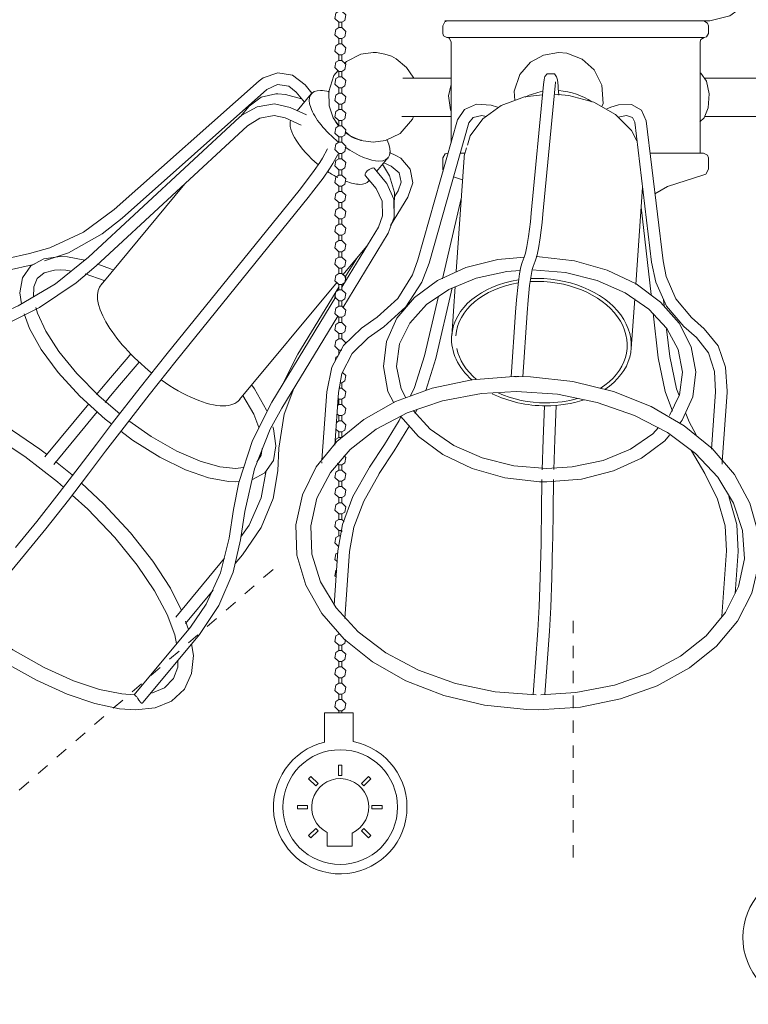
# Model space of a CAD drawing. Header units: millimetres. Extents: x 5724 to 11786, y -2894 to 7544.
# Tile 34 of 46: x 6460 to 6636, y 1422 to 1659. Entities that reach past the tile are written whole.
import ezdxf

# ---------------------------------------------------------------- set-up
doc = ezdxf.new("R2010")
doc.units = ezdxf.units.MM
doc.linetypes.add('Dash', pattern=[6, 3, -3])
doc.layers.add('A-ANNO-DIMS', color=7, linetype='Dash', lineweight=9, true_color=0xd2d2d2)
doc.layers.add('E-LITE-EQPM', color=7, linetype='Continuous', lineweight=20)

# ---------------------------------------------------------------- blocks, each defined once
blk = doc.blocks.new('33711-11 - 33711-11 YAKARTA LED Old gold ceiling fan-533504-Alzado_PDF')
at = {"layer": 'E-LITE-EQPM'}
for p, q in [((6537.08, 1658.21), (6537.08, 1656.91)), ((6537.08, 1658.21), (6537.78, 1658.21)), ((6537.78, 1656.91), (6537.78, 1658.21)), ((6563.21, 1658.5), (6562.57, 1658.5)), ((6566.37, 1658.5), (6563.9, 1658.5)), ((6568.24, 1658.5), (6566.37, 1658.5)), ((6624.04, 1658.5), (6622.92, 1658.5)), ((6537.08, 1656.91), (6537.78, 1656.91)), ((6562.11, 1657.37), (6562.11, 1655.5)), ((6626.11, 1655.5), (6626.11, 1657.37)), ((6537.08, 1654.26), (6537.08, 1652.97)), ((6537.08, 1654.26), (6537.78, 1654.26)), ((6537.78, 1652.97), (6537.78, 1654.26)), ((6564.11, 1653.5), (6564.11, 1629.13)), ((6624.11, 1626.7), (6624.11, 1653.5)), ((6537.08, 1652.97), (6537.78, 1652.97)), ((6537.08, 1650.31), (6537.08, 1649.02)), ((6537.08, 1650.31), (6537.78, 1650.31)), ((6537.08, 1649.02), (6537.78, 1649.02)), ((6537.78, 1649.02), (6537.78, 1650.31)), ((6537.08, 1646.36), (6537.08, 1645.07)), ((6537.08, 1646.36), (6537.78, 1646.36)), ((6537.78, 1645.07), (6537.78, 1646.36)), ((6517.89, 1644.09), (6482.97, 1613.13)), ((6537.08, 1645.07), (6537.78, 1645.07)), ((6564.13, 1644.7), (6552.51, 1644.7)), ((6639.09, 1644.7), (6625.18, 1644.7)), ((6484.83, 1611.03), (6519.75, 1642)), ((6526.79, 1641.32), (6528.78, 1638.93)), ((6530.6, 1641.12), (6528.95, 1643.11)), ((6537.08, 1642.41), (6537.08, 1641.12)), ((6537.08, 1642.41), (6537.78, 1642.41)), ((6537.78, 1641.12), (6537.78, 1642.41)), ((6586.38, 1643.18), (6583.44, 1612.21)), ((6586.23, 1611.95), (6589.17, 1642.91)), ((6590.05, 1640.63), (6589.93, 1642.31)), ((6530.43, 1640.94), (6527.05, 1636.86)), ((6537.08, 1641.12), (6537.78, 1641.12)), ((6515.42, 1637.97), (6513.34, 1635.46)), ((6529.26, 1635.89), (6525.31, 1637.69)), ((6537.08, 1638.46), (6537.08, 1637.17)), ((6537.08, 1638.46), (6537.78, 1638.46)), ((6537.08, 1637.17), (6537.78, 1637.17)), ((6537.78, 1637.17), (6537.78, 1638.46)), ((6602.57, 1637.71), (6601.68, 1637.33)), ((6513.15, 1635.34), (6476.71, 1601.58)), ((6524.15, 1635.14), (6527.97, 1633.4)), ((6537.08, 1634.52), (6537.08, 1633.22)), ((6537.08, 1634.52), (6537.78, 1634.52)), ((6537.78, 1633.22), (6537.78, 1634.52)), ((6552.23, 1635.5), (6564.13, 1635.5)), ((6565.69, 1634.69), (6556.12, 1600.93)), ((6608.35, 1634.14), (6612.42, 1600.38)), ((6615.2, 1600.72), (6611.13, 1634.48)), ((6625.2, 1635.5), (6639.06, 1635.5)), ((6478.61, 1599.53), (6515.05, 1633.28)), ((6537.04, 1633.18), (6536.71, 1633.59)), ((6537.08, 1633.22), (6537.78, 1633.22)), ((6558.82, 1600.17), (6568.38, 1633.93)), ((6537.08, 1630.57), (6537.08, 1629.28)), ((6537.08, 1630.57), (6537.78, 1630.57)), ((6537.78, 1629.28), (6537.78, 1630.57)), ((6534.33, 1627.71), (6533.12, 1625.48)), ((6537.08, 1629.28), (6537.78, 1629.28)), ((6535.59, 1624.14), (6536.79, 1626.38)), ((6537.08, 1626.62), (6537.08, 1625.33)), ((6537.08, 1626.62), (6537.78, 1626.62)), ((6537.08, 1625.33), (6537.78, 1625.33)), ((6537.78, 1625.33), (6537.78, 1626.62)), ((6546.17, 1622.24), (6548.94, 1625.58)), ((6550.83, 1626.09), (6549.27, 1626.8)), ((6562.11, 1625.5), (6562.11, 1622.81)), ((6567.26, 1625.64), (6565.34, 1598.15)), ((6567.49, 1626.7), (6566.42, 1626.7)), ((6626.11, 1622.81), (6626.11, 1625.5)), ((6537.08, 1622.67), (6537.08, 1621.38)), ((6537.08, 1622.67), (6537.78, 1622.67)), ((6537.78, 1621.38), (6537.78, 1622.67)), ((6548.19, 1619.9), (6545.61, 1623.01)), ((6547.89, 1624.34), (6549.67, 1623.54)), ((6562.19, 1622.36), (6562.11, 1622.81)), ((6537.08, 1621.38), (6537.78, 1621.38)), ((6543.46, 1621.23), (6546.03, 1618.12)), ((6566.88, 1620.25), (6564.66, 1620.97)), ((6499.93, 1619.3), (6479.78, 1594.98)), ((6527.5, 1617.71), (6495.69, 1578.38)), ((6537.08, 1618.72), (6537.08, 1617.43)), ((6537.08, 1618.72), (6537.78, 1618.72)), ((6537.78, 1617.43), (6537.78, 1618.72)), ((6551.33, 1617.56), (6550.53, 1616.27)), ((6608.61, 1595.04), (6610.24, 1618.46)), ((6497.87, 1576.61), (6529.67, 1615.95)), ((6537.08, 1617.43), (6537.78, 1617.43)), ((6549.48, 1609.2), (6553.72, 1616.1)), ((6566.57, 1615.78), (6562.05, 1596.4)), ((6537.08, 1614.77), (6537.08, 1613.48)), ((6537.08, 1614.77), (6537.78, 1614.77)), ((6537.08, 1613.48), (6537.78, 1613.48)), ((6537.78, 1613.48), (6537.78, 1614.77)), ((6609.91, 1613.66), (6612.3, 1592.6)), ((6537.08, 1610.83), (6537.08, 1609.53)), ((6537.08, 1610.83), (6537.78, 1610.83)), ((6537.78, 1609.53), (6537.78, 1610.83)), ((6537.78, 1609.53), (6537.08, 1609.53)), ((6546.6, 1608.82), (6537.78, 1594.35)), ((6537.08, 1606.88), (6537.08, 1605.59)), ((6537.78, 1606.88), (6537.08, 1606.88)), ((6537.78, 1605.59), (6537.78, 1606.88)), ((6538.06, 1589.43), (6548.99, 1607.37)), ((6537.78, 1605.59), (6537.08, 1605.59)), ((6538.06, 1597.32), (6543.84, 1604.29)), ((6462.55, 1602.49), (6456.84, 1601.23)), ((6537.08, 1602.93), (6537.08, 1601.64)), ((6537.78, 1602.93), (6537.08, 1602.93)), ((6537.78, 1601.64), (6537.08, 1601.64)), ((6537.78, 1601.64), (6537.78, 1602.93)), ((6541.3, 1601.23), (6538.53, 1596.72)), ((6581.76, 1601.62), (6581.28, 1600.36)), ((6457.45, 1598.5), (6463.15, 1599.76)), ((6463.15, 1599.76), (6463.76, 1599.96)), ((6537.08, 1598.98), (6537.08, 1597.69)), ((6537.78, 1598.98), (6537.08, 1598.98)), ((6537.78, 1597.69), (6537.78, 1598.98)), ((6583.89, 1599.36), (6584.37, 1600.63)), ((6480.5, 1596), (6475.96, 1597.56)), ((6537.78, 1597.69), (6537.08, 1597.69)), ((6513.17, 1567.3), (6536.64, 1595.6)), ((6537.08, 1594.36), (6527.17, 1578.23)), ((6537.08, 1595.03), (6537.08, 1593.74)), ((6537.78, 1595.03), (6537.08, 1595.03)), ((6537.78, 1593.74), (6537.78, 1595.03)), ((6560.44, 1577.18), (6564.41, 1594.2)), ((6565.09, 1594.57), (6564.26, 1582.65)), ((6536.36, 1592.02), (6520.93, 1566.69)), ((6537.78, 1593.74), (6537.08, 1593.74)), ((6561.07, 1592.19), (6557.71, 1577.81)), ((6607.53, 1579.63), (6608.36, 1591.55)), ((6537.08, 1591.08), (6537.08, 1589.79)), ((6537.78, 1591.08), (6537.08, 1591.08)), ((6537.78, 1589.79), (6537.08, 1589.79)), ((6537.78, 1589.79), (6537.78, 1591.08)), ((6615.42, 1589.94), (6615.26, 1591.31)), ((6523.32, 1565.24), (6536.85, 1587.43)), ((6537.08, 1587.14), (6537.08, 1585.84)), ((6537.78, 1587.14), (6537.08, 1587.14)), ((6537.78, 1585.84), (6537.78, 1587.14)), ((6546.34, 1587.14), (6542.52, 1584.47)), ((6579.65, 1588.37), (6578.56, 1572.76)), ((6581.37, 1572.76), (6582.44, 1588.18)), ((6612.81, 1588.09), (6614.03, 1577.34)), ((6625.08, 1584.38), (6622.03, 1587.04)), ((6537.78, 1585.84), (6537.08, 1585.84)), ((6544.12, 1582.17), (6547.94, 1584.84)), ((6620.18, 1584.93), (6623.24, 1582.27)), ((6537.08, 1583.19), (6537.08, 1581.9)), ((6537.78, 1583.19), (6537.08, 1583.19)), ((6537.78, 1581.9), (6537.78, 1583.19)), ((6616.81, 1577.65), (6616.06, 1584.25)), ((6537.78, 1581.9), (6537.08, 1581.9)), ((6527.17, 1578.23), (6523.42, 1570.78)), ((6537.08, 1579.24), (6537.08, 1578.08)), ((6537.78, 1579.24), (6537.08, 1579.24)), ((6560.44, 1577.18), (6558.03, 1569.52)), ((6537.78, 1571.34), (6537.44, 1571.34)), ((6537.78, 1570.05), (6537.78, 1571.34)), ((6479.9, 1570.01), (6478.69, 1568.55)), ((6480.74, 1566.63), (6482.06, 1568.22)), ((6534.16, 1569.21), (6533, 1552.69)), ((6536.07, 1556.35), (6536.95, 1569.02)), ((6537.78, 1570.05), (6537.1, 1570.05)), ((6627.81, 1569.21), (6626.85, 1555.39)), ((6629.45, 1552.39), (6630.61, 1569.02)), ((6476.8, 1566.27), (6466.25, 1553.54)), ((6536.72, 1565.87), (6537.08, 1566.1)), ((6537.08, 1567.39), (6536.85, 1567.61)), ((6537.08, 1567.39), (6537.08, 1566.1)), ((6537.78, 1567.39), (6537.08, 1567.39)), ((6537.78, 1566.1), (6537.08, 1566.1)), ((6537.78, 1566.1), (6537.78, 1567.39)), ((6468.36, 1551.7), (6478.87, 1564.37)), ((6537.08, 1563.44), (6536.59, 1563.91)), ((6537.08, 1563.44), (6537.08, 1562.15)), ((6537.78, 1563.44), (6537.08, 1563.44)), ((6537.78, 1562.15), (6537.78, 1563.44)), ((6555.96, 1565.02), (6555.48, 1563.99)), ((6536.44, 1561.74), (6537.08, 1562.15)), ((6537.78, 1562.15), (6537.08, 1562.15)), ((6553.91, 1560.72), (6550.42, 1554.95)), ((6537.08, 1559.5), (6536.33, 1560.21)), ((6537.08, 1559.5), (6537.08, 1558.2)), ((6537.78, 1559.5), (6537.08, 1559.5)), ((6537.78, 1558.2), (6537.78, 1559.5)), ((6478.65, 1556.56), (6474.51, 1551.08)), ((6537.78, 1558.2), (6537.08, 1558.2)), ((6548.08, 1556.49), (6544.46, 1551.01)), ((6476.75, 1549.4), (6480.88, 1554.87)), ((6522.34, 1550.17), (6522.63, 1555.64)), ((6546.8, 1549.47), (6550.42, 1554.95)), ((6622.01, 1555), (6625.26, 1549.53)), ((6472.82, 1549.18), (6468.76, 1552.42)), ((6532.98, 1552.32), (6532.95, 1551.95)), ((6537.08, 1551.6), (6536.71, 1551.95)), ((6537.08, 1551.6), (6537.08, 1550.31)), ((6537.78, 1551.6), (6537.08, 1551.6)), ((6537.78, 1550.31), (6537.78, 1551.6)), ((6629.4, 1551.76), (6629.44, 1552.35)), ((6512.24, 1550.69), (6514.02, 1550.92)), ((6537.78, 1550.31), (6537.08, 1550.31)), ((6512.24, 1547.49), (6513.05, 1547.6)), ((6537.08, 1547.65), (6537.08, 1546.36)), ((6537.78, 1547.65), (6537.08, 1547.65)), ((6537.78, 1546.36), (6537.78, 1547.65)), ((6586.02, 1548.03), (6585.89, 1540.6)), ((6588.82, 1548.06), (6588.69, 1540.56)), ((6537.78, 1546.36), (6537.08, 1546.36)), ((6537.08, 1543.7), (6537.08, 1542.41)), ((6537.78, 1543.7), (6537.08, 1543.7)), ((6537.78, 1542.41), (6537.08, 1542.41)), ((6537.78, 1542.41), (6537.78, 1543.7)), ((6511.66, 1540.79), (6510.61, 1533.91)), ((6513.38, 1533.49), (6514.43, 1540.37)), ((6537.08, 1539.75), (6537.08, 1538.46)), ((6537.78, 1539.75), (6537.08, 1539.75)), ((6537.78, 1538.46), (6537.78, 1539.75)), ((6585.89, 1540.6), (6585.8, 1533.72)), ((6588.6, 1533.68), (6588.69, 1540.56)), ((6537.78, 1538.46), (6537.08, 1538.46)), ((6537.78, 1538.46), (6538.33, 1537.95)), ((6537.08, 1535.81), (6537.08, 1534.51)), ((6537.78, 1535.81), (6537.08, 1535.81)), ((6537.78, 1535.47), (6537.78, 1535.81)), ((6537.43, 1534.51), (6537.08, 1534.51)), ((6447.78, 1513.54), (6461.33, 1529.89)), ((6512.09, 1527.79), (6513.83, 1529.89)), ((6536.83, 1530.88), (6535.92, 1517.79)), ((6538.5, 1514.56), (6539.62, 1530.69)), ((6630.49, 1530.88), (6629.39, 1515.14)), ((6632.58, 1520.62), (6633.28, 1530.69)), ((6509.52, 1529.07), (6497.76, 1514.89)), ((6500.13, 1513.36), (6506.78, 1521.39)), ((6538.74, 1517.81), (6538.71, 1517.65)), ((6500.82, 1511.91), (6500.14, 1513.9)), ((6501.32, 1512.51), (6487.78, 1496.19)), ((6537.08, 1511.14), (6537.08, 1510.82)), ((6537.33, 1510.82), (6537.08, 1510.82)), ((6585, 1511.72), (6583.92, 1496.25)), ((6586.72, 1496.27), (6587.79, 1511.52)), ((6489.93, 1494.39), (6503.47, 1510.73)), ((6537.08, 1508.17), (6537.08, 1506.88)), ((6537.78, 1508.17), (6537.08, 1508.17)), ((6537.78, 1506.88), (6537.08, 1506.88)), ((6537.78, 1506.88), (6537.78, 1508.17)), ((6537.08, 1504.22), (6537.08, 1502.93)), ((6537.78, 1504.22), (6537.08, 1504.22)), ((6537.78, 1502.93), (6537.78, 1504.22)), ((6537.78, 1502.93), (6537.08, 1502.93)), ((6537.08, 1500.27), (6537.08, 1498.98)), ((6537.78, 1500.27), (6537.08, 1500.27)), ((6537.78, 1498.98), (6537.08, 1498.98)), ((6537.78, 1498.98), (6537.78, 1500.27)), ((6537.08, 1496.32), (6537.08, 1495.03)), ((6537.78, 1496.32), (6537.08, 1496.32)), ((6537.78, 1495.03), (6537.08, 1495.03)), ((6537.78, 1495.03), (6537.78, 1496.32)), ((6537.08, 1492.37), (6537.08, 1491.83)), ((6537.78, 1492.37), (6537.08, 1492.37)), ((6537.78, 1491.83), (6537.78, 1492.37)), ((6540.54, 1491.83), (6533.65, 1491.83)), ((6533.65, 1491.83), (6533.65, 1484.79)), ((6540.54, 1484.92), (6540.54, 1491.83)), ((6537.8, 1479.22), (6537, 1479.22)), ((6537, 1479.22), (6537, 1476.78)), ((6537.8, 1476.78), (6537.8, 1479.22)), ((6530.34, 1476.55), (6529.77, 1475.99)), ((6529.77, 1475.99), (6531.5, 1474.26)), ((6532.06, 1474.83), (6530.34, 1476.55)), ((6537, 1476.78), (6537.8, 1476.78)), ((6544.24, 1476.55), (6542.51, 1474.83)), ((6543.08, 1474.26), (6544.8, 1475.99)), ((6544.8, 1475.99), (6544.24, 1476.55)), ((6531.5, 1474.26), (6532.06, 1474.83)), ((6542.51, 1474.83), (6543.08, 1474.26)), ((6529.54, 1469.54), (6527.1, 1469.54)), ((6527.1, 1469.54), (6527.1, 1468.74)), ((6527.1, 1468.74), (6529.54, 1468.74)), ((6529.54, 1468.74), (6529.54, 1469.54)), ((6547.47, 1469.54), (6545.04, 1469.54)), ((6545.04, 1469.54), (6545.04, 1468.74)), ((6545.04, 1468.74), (6547.47, 1468.74)), ((6547.47, 1468.74), (6547.47, 1469.54)), ((6531.5, 1464.02), (6529.77, 1462.3)), ((6530.34, 1461.73), (6532.06, 1463.46)), ((6532.06, 1463.46), (6531.5, 1464.02)), ((6543.08, 1464.02), (6542.51, 1463.46)), ((6542.51, 1463.46), (6544.24, 1461.73)), ((6544.8, 1462.3), (6543.08, 1464.02)), ((6529.77, 1462.3), (6530.34, 1461.73)), ((6534.27, 1463.01), (6534.27, 1459.74)), ((6540.3, 1459.74), (6540.3, 1462.9)), ((6544.24, 1461.73), (6544.8, 1462.3)), ((6534.27, 1459.74), (6540.3, 1459.74))]:
    blk.add_line(p, q, dxfattribs=at)
at = {"layer": 'E-LITE-EQPM', "flags": 128}
for points in [[(6638.89, 1671.74), (6637.96, 1666.85), (6635.29, 1662.66), (6631.25, 1659.74), (6626.43, 1658.52), (6625.65, 1658.5)], [(6537.08, 1658.21), (6536.12, 1659.11), (6536.37, 1660.41), (6537.08, 1660.86)], [(6537.78, 1660.86), (6538.74, 1659.96), (6538.49, 1658.66), (6537.78, 1658.21)], [(6562.11, 1657.37), (6562.63, 1658.32), (6563.24, 1658.5)], [(6562.57, 1658.5), (6563.51, 1658.5), (6566.28, 1658.5), (6570.71, 1658.5), (6576.54, 1658.5), (6583.41, 1658.5), (6590.93, 1658.5), (6598.63, 1658.5), (6606.07, 1658.5), (6612.79, 1658.5), (6618.4, 1658.5), (6622.55, 1658.5), (6625.01, 1658.5), (6625.65, 1658.5)], [(6571.57, 1658.5), (6569.83, 1658.5), (6568.87, 1658.5)], [(6577.11, 1658.5), (6575.24, 1658.5), (6573.7, 1658.5)], [(6583.37, 1658.5), (6581.8, 1658.5), (6579.84, 1658.5)], [(6590.02, 1658.5), (6589.11, 1658.5), (6586.49, 1658.5)], [(6597.32, 1658.5), (6596.73, 1658.5), (6593.51, 1658.5)], [(6608.48, 1658.5), (6604.19, 1658.5), (6597.41, 1658.5)], [(6613.46, 1658.5), (6611.03, 1658.5), (6610.16, 1658.5)], [(6618.59, 1658.5), (6616.84, 1658.5), (6615.73, 1658.5)], [(6622.91, 1658.5), (6621.27, 1658.5), (6620.08, 1658.5)], [(6624.98, 1658.5), (6625.93, 1657.98), (6626.11, 1657.37)], [(6537.08, 1654.26), (6536.12, 1655.16), (6536.37, 1656.46), (6537.08, 1656.91)], [(6537.78, 1656.91), (6538.74, 1656.01), (6538.49, 1654.71), (6537.78, 1654.26)], [(6563.11, 1654.5), (6562.27, 1654.96), (6562.11, 1655.5)], [(6626.11, 1655.5), (6625.65, 1654.66), (6625.11, 1654.5)], [(6564.03, 1654.5), (6563.84, 1654.5), (6563.11, 1654.5)], [(6563.11, 1654.5), (6564.05, 1654.5), (6566.25, 1654.5)], [(6564.11, 1653.5), (6563.65, 1654.34), (6563.11, 1654.5)], [(6566.25, 1654.5), (6570.42, 1654.5), (6576.03, 1654.5), (6582.73, 1654.5), (6590.13, 1654.5), (6597.77, 1654.5), (6605.19, 1654.5), (6611.93, 1654.5), (6617.6, 1654.5), (6621.83, 1654.5), (6624.38, 1654.5), (6625.11, 1654.5)], [(6625.11, 1654.5), (6624.17, 1654.5), (6622.85, 1654.5)], [(6625.11, 1654.5), (6624.27, 1654.04), (6624.11, 1653.5)], [(6537.08, 1650.31), (6536.12, 1651.22), (6536.37, 1652.51), (6537.08, 1652.97)], [(6537.78, 1652.97), (6538.74, 1652.06), (6538.49, 1650.76), (6537.78, 1650.31)], [(6545.36, 1650.92), (6542.36, 1650.5), (6538.89, 1648.78), (6538.4, 1648.22)], [(6555.11, 1644.7), (6555.01, 1645), (6553.41, 1647.33), (6550.89, 1649.4), (6549.72, 1650), (6548.19, 1650.54), (6546.12, 1650.89), (6545.36, 1650.92)], [(6590.01, 1650.92), (6586.35, 1650.28), (6583.25, 1648.55), (6580.7, 1645.63), (6579.28, 1641.56), (6579.44, 1639.36)], [(6600.47, 1637.9), (6600.73, 1638.64), (6600.42, 1643.06), (6598.58, 1646.71), (6595.7, 1649.3), (6592.03, 1650.73), (6590.01, 1650.92)], [(6537.08, 1646.36), (6536.12, 1647.27), (6536.37, 1648.56), (6537.08, 1649.02)], [(6537.78, 1649.02), (6538.74, 1648.11), (6538.49, 1646.82), (6537.78, 1646.36)], [(6528.95, 1643.11), (6525.94, 1645.43), (6522.33, 1646.05), (6518.86, 1644.83), (6517.89, 1644.09)], [(6536.94, 1646.55), (6535.9, 1645.36), (6534.63, 1641.53), (6534.73, 1638.06), (6535.7, 1635.2), (6537.06, 1633.22)], [(6624.09, 1646.02), (6624.3, 1645.94), (6625.63, 1643.99), (6626.3, 1640.94), (6626.07, 1637.62), (6625.09, 1635.16), (6624.09, 1634.22)], [(6537.08, 1642.41), (6536.12, 1643.32), (6536.37, 1644.61), (6537.08, 1645.07)], [(6537.78, 1645.07), (6538.74, 1644.16), (6538.49, 1642.87), (6537.78, 1642.41)], [(6586.38, 1643.18), (6586.53, 1644.34), (6586.64, 1644.82), (6586.74, 1645.13), (6587.25, 1645.79), (6589.04, 1645.75), (6589.52, 1645.08), (6589.72, 1644.29), (6589.89, 1642.87), (6589.93, 1642.31)], [(6589.29, 1643.86), (6589.26, 1643.68), (6589.17, 1642.91)], [(6519.75, 1642), (6522.29, 1643.23), (6525.01, 1642.77), (6526.79, 1641.32)], [(6564.13, 1643.23), (6563.53, 1640.49), (6563.98, 1637.14), (6564.13, 1636.88)], [(6515.42, 1637.97), (6518.34, 1640.15), (6521.92, 1640.92), (6522.33, 1640.93)], [(6528.11, 1639.76), (6524.21, 1640.8), (6522.33, 1640.93)], [(6537.08, 1638.46), (6536.12, 1639.37), (6536.37, 1640.67), (6537.08, 1641.12)], [(6537.78, 1641.12), (6538.74, 1640.21), (6538.49, 1638.92), (6537.78, 1638.46)], [(6586.16, 1640.71), (6581.8, 1640.21), (6576.2, 1638.15), (6571.73, 1634.93), (6568.69, 1630.81), (6568.05, 1628.62)], [(6608.89, 1629.65), (6607.62, 1632.13), (6603.73, 1636.01), (6598.55, 1638.92), (6592.48, 1640.59), (6588.96, 1640.86)], [(6525.31, 1637.69), (6521.53, 1638.51), (6517.38, 1637.85), (6513.68, 1635.8), (6513.15, 1635.34)], [(6537.08, 1634.52), (6536.12, 1635.42), (6536.37, 1636.72), (6537.08, 1637.17)], [(6537.78, 1637.17), (6538.74, 1636.27), (6538.49, 1634.97), (6537.78, 1634.52)], [(6565.69, 1634.69), (6567.35, 1637.22), (6570.21, 1638.43), (6573.77, 1638.21), (6575.28, 1637.72)], [(6611.13, 1634.48), (6610, 1637.02), (6607.57, 1638.37), (6604.42, 1638.3), (6602.57, 1637.71)], [(6515.05, 1633.28), (6518.01, 1635.1), (6521.45, 1635.71), (6524.15, 1635.14)], [(6545.36, 1629.28), (6548.35, 1629.7), (6551.82, 1631.42), (6554.81, 1634.83), (6555.03, 1635.5)], [(6568.38, 1633.93), (6569.45, 1635.27), (6571.55, 1635.71), (6572.54, 1635.49)], [(6608.35, 1634.14), (6607.79, 1635.27), (6606.38, 1635.71), (6604.35, 1635.32)], [(6537.08, 1630.57), (6536.12, 1631.47), (6536.37, 1632.77), (6537.08, 1633.22)], [(6537.78, 1633.22), (6538.74, 1632.32), (6538.49, 1631.02), (6537.78, 1630.57)], [(6538.71, 1631.71), (6539.82, 1630.8), (6540.56, 1630.4)], [(6545.36, 1629.28), (6542.36, 1629.7), (6539.78, 1630.83), (6538.72, 1631.71)], [(6537.08, 1626.62), (6536.12, 1627.53), (6536.37, 1628.82), (6537.08, 1629.28)], [(6537.78, 1629.28), (6538.74, 1628.37), (6538.49, 1627.07), (6537.78, 1626.62)], [(6567.85, 1627.96), (6567.29, 1626.02), (6567.26, 1625.64)], [(6533.12, 1625.48), (6532.5, 1624.45), (6531.13, 1622.47), (6529.02, 1619.64), (6527.5, 1617.71)], [(6537.08, 1622.67), (6536.12, 1623.58), (6536.37, 1624.87), (6537.08, 1625.33)], [(6537.78, 1625.33), (6538.74, 1624.42), (6538.49, 1623.13), (6537.78, 1622.67)], [(6553.72, 1616.1), (6554.88, 1619.49), (6554.27, 1622.84), (6552.01, 1625.42), (6550.83, 1626.09)], [(6562.11, 1625.5), (6562.66, 1626.51), (6563.3, 1626.7)], [(6624.91, 1626.7), (6623.97, 1626.7), (6621.21, 1626.7), (6616.78, 1626.7), (6612, 1626.7)], [(6624.09, 1626.7), (6624.26, 1626.7), (6624.91, 1626.7)], [(6624.91, 1626.7), (6625.92, 1626.15), (6626.11, 1625.5)], [(6535.59, 1624.14), (6534.8, 1622.85), (6533.29, 1620.68), (6531.07, 1617.72), (6529.67, 1615.95)], [(6550.3, 1613.33), (6550.41, 1613.57), (6550.51, 1617.22), (6549.25, 1621.23), (6547.61, 1623.99)], [(6549.67, 1623.54), (6551.57, 1621.94), (6552.08, 1619.65), (6551.33, 1617.56)], [(6626.11, 1622.81), (6625.46, 1621.63), (6625, 1621.43)], [(6537.08, 1618.72), (6536.12, 1619.63), (6536.37, 1620.92), (6537.08, 1621.38)], [(6537.78, 1621.38), (6538.74, 1620.47), (6538.49, 1619.18), (6537.78, 1618.72)], [(6625, 1621.43), (6616.27, 1618.62), (6613.22, 1616.88)], [(6546.03, 1618.12), (6547.51, 1615.12), (6547.62, 1611.55), (6546.6, 1608.82)], [(6548.99, 1607.37), (6550.41, 1611.28), (6550.28, 1615.56), (6548.62, 1619.34), (6548.19, 1619.9)], [(6537.08, 1614.77), (6536.12, 1615.68), (6536.37, 1616.98), (6537.08, 1617.43)], [(6537.78, 1617.43), (6538.74, 1616.52), (6538.49, 1615.23), (6537.78, 1614.77)], [(6482.97, 1613.13), (6475.53, 1607.67), (6467.4, 1603.87), (6462.55, 1602.49)], [(6537.08, 1610.83), (6536.12, 1611.73), (6536.37, 1613.03), (6537.08, 1613.48)], [(6537.78, 1613.48), (6538.74, 1612.58), (6538.49, 1611.28), (6537.78, 1610.83)], [(6466.11, 1600.73), (6471.89, 1602.64), (6480.06, 1607.27), (6484.83, 1611.03)], [(6581.76, 1601.62), (6582.04, 1602.54), (6582.4, 1604.15), (6582.8, 1606.6), (6583.23, 1610.11), (6583.44, 1612.21)], [(6584.37, 1600.63), (6584.76, 1601.85), (6585.16, 1603.67), (6585.58, 1606.3), (6586.03, 1609.95), (6586.23, 1611.95)], [(6537.08, 1606.88), (6536.12, 1607.78), (6536.37, 1609.08), (6537.08, 1609.53)], [(6537.78, 1609.53), (6538.74, 1608.63), (6538.49, 1607.33), (6537.78, 1606.88)], [(6537.08, 1602.93), (6536.12, 1603.84), (6536.37, 1605.13), (6537.08, 1605.59)], [(6537.78, 1605.59), (6538.74, 1604.68), (6538.49, 1603.38), (6537.78, 1602.93)], [(6476.71, 1601.58), (6468.78, 1595.22), (6459.77, 1589.87), (6454.13, 1587.28)], [(6469.91, 1601.75), (6466.01, 1601.22), (6462.88, 1599.54), (6460.84, 1596.62), (6460.22, 1593.04), (6460.61, 1590.36)], [(6475.88, 1600.88), (6471.65, 1601.67), (6469.91, 1601.75)], [(6537.08, 1598.98), (6536.12, 1599.89), (6536.37, 1601.18), (6537.08, 1601.64)], [(6537.78, 1601.64), (6538.74, 1600.73), (6538.49, 1599.44), (6537.78, 1598.98)], [(6581.78, 1601.6), (6575.38, 1601.08), (6567.67, 1599.13), (6560.88, 1596.02), (6555.27, 1591.89), (6551.08, 1586.91), (6548.53, 1581.27), (6547.79, 1575.25), (6548.91, 1569.24), (6550.28, 1566.52)], [(6619.28, 1561.72), (6619.79, 1562.33), (6622.35, 1567.97), (6623.09, 1573.99), (6621.97, 1580.01), (6619.08, 1585.7), (6614.61, 1590.81), (6608.74, 1595.15), (6601.71, 1598.52), (6593.82, 1600.76), (6585.45, 1601.72), (6584.6, 1601.74)], [(6455.2, 1584.69), (6464.94, 1589.49), (6473.77, 1595.42), (6478.61, 1599.53)], [(6482.73, 1598.49), (6482.03, 1598.83), (6478.99, 1599.89)], [(6546.34, 1587.14), (6551.27, 1591.65), (6554.82, 1597.33), (6556.12, 1600.93)], [(6547.94, 1584.84), (6553.23, 1589.63), (6557.1, 1595.61), (6558.82, 1600.17)], [(6581.28, 1600.36), (6580.95, 1599.26), (6580.61, 1597.57), (6580.25, 1595), (6579.88, 1591.33), (6579.65, 1588.37)], [(6583.89, 1599.36), (6583.67, 1598.62), (6583.38, 1597.17), (6583.04, 1594.79), (6582.68, 1591.29), (6582.44, 1588.18)], [(6620.18, 1584.93), (6616.04, 1589.79), (6613.41, 1595.61), (6612.42, 1600.38)], [(6622.03, 1587.04), (6618.23, 1591.57), (6615.94, 1596.94), (6615.2, 1600.72)], [(6463.53, 1591.98), (6463.54, 1594.46), (6464.4, 1596.51), (6466.04, 1597.82), (6468.59, 1598.49), (6469.91, 1598.55)], [(6472.63, 1598.24), (6471.25, 1598.49), (6469.91, 1598.55)], [(6537.08, 1595.03), (6536.12, 1595.94), (6536.37, 1597.23), (6537.08, 1597.69)], [(6537.78, 1597.69), (6538.74, 1596.78), (6538.49, 1595.49), (6537.78, 1595.03)], [(6553.25, 1567.72), (6552.07, 1569.91), (6550.99, 1575.3), (6551.71, 1580.75), (6554.15, 1585.75), (6558.15, 1590.17), (6563.56, 1593.85), (6570.13, 1596.57), (6577.58, 1598.17), (6580.79, 1598.37)], [(6583.66, 1598.55), (6591.67, 1597.9), (6599.3, 1595.99), (6606.1, 1592.98), (6611.77, 1589.05), (6616.07, 1584.42), (6618.81, 1579.34), (6619.89, 1573.94), (6619.16, 1568.49), (6616.73, 1563.49)], [(6537.08, 1591.08), (6536.12, 1591.99), (6536.37, 1593.29), (6537.08, 1593.74)], [(6537.78, 1593.74), (6538.74, 1592.83), (6538.49, 1591.54), (6537.78, 1591.08)], [(6484.28, 1563.88), (6479.3, 1568.09), (6473.9, 1573.57), (6469.57, 1578.91), (6466.43, 1583.82), (6464.45, 1588.09), (6464.09, 1589.48)], [(6537.08, 1587.14), (6536.12, 1588.04), (6536.37, 1589.34), (6537.08, 1589.79)], [(6537.78, 1589.79), (6538.74, 1588.88), (6538.49, 1587.59), (6537.78, 1587.14)], [(6461.21, 1587.93), (6462.51, 1584.45), (6465.38, 1579.37), (6469.44, 1573.85), (6474.64, 1568.14), (6480.74, 1562.57), (6482.33, 1561.35)], [(6542.52, 1584.47), (6538.21, 1580.36), (6535.37, 1575.14), (6534.16, 1569.21)], [(6537.08, 1583.19), (6536.12, 1584.09), (6536.37, 1585.39), (6537.08, 1585.84)], [(6537.78, 1585.84), (6538.74, 1584.94), (6538.49, 1583.64), (6537.78, 1583.19)], [(6625.08, 1584.38), (6628.43, 1580.23), (6630.26, 1575.14), (6630.63, 1569.33), (6630.61, 1569.02)], [(6544.12, 1582.17), (6540.25, 1578.41), (6537.81, 1573.6), (6536.95, 1569.02)], [(6623.24, 1582.27), (6626.15, 1578.55), (6627.61, 1574.06), (6627.81, 1569.21)], [(6537.08, 1579.24), (6536.12, 1580.15), (6536.37, 1581.44), (6537.08, 1581.9)], [(6537.78, 1581.9), (6538.74, 1580.99), (6538.7, 1580.79)], [(6495.69, 1578.38), (6489.16, 1570.19), (6482.54, 1561.68), (6478.65, 1556.56)], [(6486.98, 1578.29), (6486.29, 1577.52), (6482.02, 1572.54), (6479.9, 1570.01)], [(6536.19, 1576.56), (6536.37, 1577.49), (6536.95, 1577.86)], [(6557.71, 1577.81), (6555.32, 1570.22), (6554.36, 1568.17)], [(6614.03, 1577.34), (6615.7, 1569.23), (6617.49, 1564.55)], [(6616.81, 1577.65), (6618.42, 1569.91), (6619.06, 1568.25)], [(6497.87, 1576.61), (6491.36, 1568.46), (6484.76, 1559.97), (6480.88, 1554.87)], [(6488.97, 1576.31), (6488.44, 1575.72), (6484.21, 1570.8), (6482.06, 1568.22)], [(6424.22, 1572.83), (6419.55, 1572.26), (6415.65, 1570.6), (6412.61, 1567.65), (6410.98, 1563.82), (6410.64, 1559.42), (6411.45, 1554.53), (6413.36, 1549.11), (6416.43, 1543.12), (6420.71, 1536.6), (6426.18, 1529.73), (6432.75, 1522.74), (6440.19, 1515.92), (6448.18, 1509.62), (6456.3, 1504.15), (6464.2, 1499.68), (6471.6, 1496.32), (6478.31, 1494.06), (6484.24, 1492.84), (6488.1, 1492.58)], [(6579.25, 1572.83), (6569.13, 1572.09), (6559.53, 1570.05), (6550.76, 1566.81), (6543.05, 1562.49), (6536.62, 1557.21), (6531.63, 1551.11), (6528.28, 1544.37), (6526.7, 1537.17), (6526.98, 1529.81), (6529.09, 1522.62), (6532.93, 1515.81), (6538.34, 1509.59), (6545.17, 1504.12), (6553.24, 1499.54), (6562.33, 1496.01), (6572.16, 1493.67), (6582.38, 1492.63), (6585.19, 1492.58)], [(6537.96, 1573.83), (6538.74, 1573.09), (6538.49, 1571.8), (6537.78, 1571.34)], [(6585.19, 1492.58), (6595.32, 1493.25), (6604.96, 1495.22), (6613.79, 1498.39), (6621.57, 1502.65), (6628.08, 1507.88), (6633.15, 1513.93), (6636.6, 1520.64), (6638.29, 1527.82), (6638.12, 1535.18), (6636.11, 1542.39), (6632.37, 1549.23), (6627.04, 1555.49), (6620.29, 1561.01), (6612.29, 1565.64), (6603.25, 1569.24), (6593.46, 1571.64), (6583.25, 1572.76), (6580.44, 1572.83)], [(6466.62, 1554.12), (6465.04, 1555.38), (6456.91, 1560.92), (6448.99, 1565.46), (6441.55, 1568.9), (6434.79, 1571.24), (6432.99, 1571.62)], [(6519.77, 1564.43), (6519.63, 1564.79), (6516.77, 1569.87), (6516.08, 1570.81)], [(6470.72, 1546.17), (6469.24, 1547.5), (6461.42, 1553.56), (6453.54, 1558.77), (6445.96, 1562.95), (6438.99, 1566.04), (6432.8, 1568.05), (6429.92, 1568.6)], [(6517.82, 1560.6), (6516.58, 1563.76), (6513.97, 1568.29)], [(6522.63, 1555.64), (6523.92, 1563.82), (6526.19, 1569.94)], [(6584.62, 1496.19), (6574.72, 1496.92), (6565.15, 1498.93), (6556.26, 1502.12), (6548.36, 1506.33), (6541.69, 1511.4), (6536.41, 1517.16), (6532.68, 1523.41), (6530.59, 1530.03), (6530.28, 1536.86), (6531.8, 1543.53), (6535.02, 1549.71), (6539.81, 1555.29), (6546.04, 1560.14), (6553.53, 1564.1), (6562.07, 1567.01), (6571.41, 1568.75), (6579.84, 1569.23)], [(6537.78, 1570.05), (6538.74, 1569.14), (6538.49, 1567.85), (6537.78, 1567.39)], [(6579.84, 1569.23), (6589.75, 1568.58), (6599.35, 1566.64), (6608.29, 1563.51), (6616.25, 1559.36), (6623, 1554.33), (6628.37, 1548.61), (6632.19, 1542.38), (6634.36, 1535.78), (6634.78, 1528.95), (6633.36, 1522.26), (6630.24, 1516.05), (6625.54, 1510.43), (6619.39, 1505.53), (6611.96, 1501.52), (6603.47, 1498.55), (6594.17, 1496.73), (6585.75, 1496.19)], [(6520.93, 1566.69), (6516.25, 1557.43), (6512.95, 1547.3), (6511.66, 1540.79)], [(6537.78, 1566.1), (6538.74, 1565.19), (6538.49, 1563.9), (6537.78, 1563.44)], [(6586.65, 1565.83), (6586.3, 1557.77), (6586.08, 1550.37)], [(6589.45, 1565.89), (6589.1, 1557.68), (6588.89, 1550.46)], [(6514.43, 1540.37), (6516.77, 1550.61), (6520.54, 1560.16), (6523.32, 1565.24)], [(6552.1, 1563.39), (6551.57, 1562.27), (6548.08, 1556.49)], [(6551.96, 1563.35), (6556.27, 1558.43), (6562.14, 1554.1), (6569.17, 1550.72), (6577.06, 1548.48), (6585.42, 1547.52), (6587.22, 1547.49)], [(6587.22, 1550.69), (6579.2, 1551.34), (6571.58, 1553.25), (6564.78, 1556.27), (6559.11, 1560.19), (6554.95, 1564.66)], [(6620.7, 1563.98), (6621.5, 1561.92), (6623.16, 1558.81)], [(6512.24, 1550.69), (6508.38, 1551.11), (6503.63, 1552.47), (6498.05, 1554.88), (6491.88, 1558.38), (6486.44, 1562.19)], [(6516.25, 1548.08), (6519.26, 1549.7), (6521.31, 1552.62), (6521.92, 1556.2), (6521.34, 1560.25), (6521.15, 1560.76)], [(6537.78, 1562.15), (6538.74, 1561.25), (6538.49, 1559.95), (6537.78, 1559.5)], [(6484.55, 1559.67), (6487.33, 1557.56), (6493.91, 1553.45), (6500.11, 1550.41), (6505.67, 1548.47), (6510.49, 1547.57), (6512.24, 1547.49)], [(6614.06, 1560.55), (6612.73, 1559.07), (6607.32, 1555.39), (6600.75, 1552.67), (6593.3, 1551.07), (6587.22, 1550.69)], [(6587.22, 1547.49), (6595.5, 1548.16), (6603.21, 1550.11), (6610, 1553.22), (6615.6, 1557.35), (6616.74, 1558.7)], [(6536.12, 1556.46), (6536.37, 1557.75), (6537.08, 1558.2)], [(6517.28, 1552.27), (6518.39, 1553.95), (6518.6, 1555.54)], [(6538.29, 1553.78), (6538.74, 1553.35), (6538.49, 1552.05), (6537.78, 1551.6)], [(6459.18, 1531.68), (6464.3, 1537.96), (6469.71, 1544.81), (6474.51, 1551.08)], [(6461.33, 1529.89), (6466.49, 1536.21), (6471.92, 1543.1), (6476.75, 1549.4)], [(6519.53, 1550.25), (6518.33, 1543.65), (6515.44, 1537.07), (6513.49, 1534.28)], [(6513.83, 1529.89), (6518.32, 1536.5), (6521.21, 1543.49), (6522.34, 1550.17)], [(6537.08, 1547.65), (6536.12, 1548.56), (6536.37, 1549.85), (6537.08, 1550.31)], [(6536.83, 1530.88), (6537.96, 1537.22), (6540.47, 1543.94), (6544.35, 1550.84), (6544.46, 1551.01)], [(6537.78, 1550.31), (6538.74, 1549.4), (6538.49, 1548.11), (6537.78, 1547.65)], [(6539.62, 1530.69), (6540.68, 1536.55), (6543.06, 1542.87), (6546.78, 1549.45), (6546.8, 1549.47)], [(6630.49, 1530.88), (6630.15, 1536.88), (6628.33, 1543.29), (6625.26, 1549.53)], [(6499.14, 1516.54), (6496.47, 1521.86), (6492.28, 1528.35), (6486.89, 1535.2), (6480.4, 1542.19), (6475.02, 1547.16)], [(6497.96, 1508.45), (6497.54, 1510.61), (6495.67, 1515.57), (6492.67, 1521.22), (6488.47, 1527.46), (6483.07, 1534.11), (6476.58, 1540.89), (6472.83, 1544.27)], [(6537.08, 1543.7), (6536.12, 1544.61), (6536.37, 1545.9), (6537.08, 1546.36)], [(6537.78, 1546.36), (6538.74, 1545.45), (6538.49, 1544.16), (6537.78, 1543.7)], [(6537.08, 1539.75), (6536.12, 1540.66), (6536.37, 1541.96), (6537.08, 1542.41)], [(6537.78, 1542.41), (6538.74, 1541.5), (6538.49, 1540.21), (6537.78, 1539.75)], [(6633.28, 1530.69), (6632.93, 1537.23), (6631.05, 1543.99)], [(6537.08, 1535.81), (6536.12, 1536.71), (6536.37, 1538.01), (6537.08, 1538.46)], [(6510.61, 1533.91), (6508.57, 1525.58), (6505.12, 1517.99), (6501.32, 1512.51)], [(6503.47, 1510.73), (6508.17, 1517.71), (6511.57, 1525.73), (6513.38, 1533.49)], [(6537.07, 1531.87), (6536.12, 1532.76), (6536.37, 1534.06), (6537.08, 1534.51)], [(6585, 1511.72), (6585.33, 1517.43), (6585.6, 1524.44), (6585.78, 1532.52), (6585.8, 1533.72)], [(6587.79, 1511.52), (6588.13, 1517.32), (6588.4, 1524.39), (6588.58, 1532.52), (6588.6, 1533.68)], [(6536.69, 1528.28), (6536.12, 1528.82), (6536.37, 1530.11), (6536.82, 1530.4)], [(6536.41, 1524.6), (6536.12, 1524.87), (6536.37, 1526.16), (6536.56, 1526.28)], [(6448.32, 1514.1), (6450.61, 1512.31), (6458.5, 1507.02), (6466.1, 1502.76), (6473.14, 1499.58), (6479.39, 1497.49), (6484.77, 1496.41), (6487.78, 1496.19)], [(6537.08, 1508.17), (6536.12, 1509.07), (6536.37, 1510.37), (6537.08, 1510.82)], [(6488.1, 1492.58), (6492.81, 1493.09), (6496.76, 1494.67), (6499.87, 1497.53), (6501.6, 1501.31), (6502.02, 1505.67), (6501.6, 1508.5)], [(6538.66, 1509.52), (6538.49, 1508.62), (6537.78, 1508.17)], [(6537.08, 1504.22), (6536.12, 1505.13), (6536.37, 1506.42), (6537.08, 1506.88)], [(6537.78, 1506.88), (6538.74, 1505.97), (6538.49, 1504.67), (6537.78, 1504.22)], [(6491.75, 1496.59), (6492.19, 1496.65), (6495.08, 1497.87), (6497.25, 1500.09), (6498.25, 1502.84), (6498.31, 1504.55)], [(6537.08, 1500.27), (6536.12, 1501.18), (6536.37, 1502.47), (6537.08, 1502.93)], [(6537.78, 1502.93), (6538.74, 1502.02), (6538.49, 1500.73), (6537.78, 1500.27)], [(6537.08, 1496.32), (6536.12, 1497.23), (6536.37, 1498.52), (6537.08, 1498.98)], [(6537.78, 1498.98), (6538.74, 1498.07), (6538.49, 1496.78), (6537.78, 1496.32)], [(6537.08, 1492.37), (6536.12, 1493.28), (6536.37, 1494.58), (6537.08, 1495.03)], [(6537.78, 1495.03), (6538.74, 1494.12), (6538.49, 1492.83), (6537.78, 1492.37)]]:
    blk.add_lwpolyline(points, dxfattribs=at)
at = {"layer": 'E-LITE-EQPM'}
for centre, radius, start, end in [((6537.4, 1469.14), 16.09, 103.4633, 78.7395), ((6537.4, 1469.14), 13.82, 0, 180), ((6537.4, 1469.14), 6.88, 294.9638, 243.0453), ((6537.4, 1469.14), 13.82, 180, 0), ((6650.51, 1437.73), 16.09, 101.2605, 76.5367)]:
    blk.add_arc(centre, radius, start, end, dxfattribs=at)
for centre, major_axis, ratio, start_param, end_param in [((6539.69, 1633.26), (-9.26, 7.68), 0.395409, 5.838148, 7.89692), ((6539.69, 1633.26), (-9.26, 7.68), 0.395409, 5.556887, 5.838148), ((6589.53, 1633.26), (-12, 0.84), 0.705384, 5.045244, 5.438868), ((6589.53, 1633.26), (-12, 0.84), 0.705384, 3.980385, 4.718921), ((6535.05, 1627.66), (-9.26, 7.68), 0.395409, 0.166723, 1.584698), ((6539.69, 1633.26), (-3.74, 3.1), 0.395409, 0.60216, 1.125759), ((6539.69, 1633.26), (-3.74, 3.1), 0.395409, 1.649357, 2.696555), ((6539.69, 1633.26), (-9.26, 7.68), 0.395409, 2.696555, 3.866795), ((6539.69, 1633.26), (-9.26, 7.68), 0.395409, 1.77276, 2.696555), ((6535.05, 1627.66), (-9.26, 7.68), 0.395409, 1.820214, 2.068459), ((6535.05, 1627.66), (-9.26, 7.68), 0.395409, 2.696555, 3.141593), ((6535.05, 1627.66), (-9.26, 7.68), 0.395409, 2.275641, 2.696555), ((6585.89, 1581.14), (-21.64, 1.51), 0.705384, 4.81096, 4.884726), ((6585.89, 1581.14), (-21.64, 1.51), 0.705384, 2.400681, 4.81096), ((6496.48, 1581.14), (-16.7, 13.84), 0.395409, 6.257027, 7.915259), ((6585.89, 1581.14), (-21.64, 1.51), 0.705384, 5.020399, 6.277037), ((6585.89, 1581.14), (-20.64, 1.44), 0.705384, 5.035396, 6.277037), ((6585.89, 1581.14), (-20.64, 1.44), 0.705384, 4.81096, 4.896137), ((6585.89, 1581.14), (-20.64, 1.44), 0.705384, 2.375381, 4.81096), ((6585.89, 1581.14), (-21.64, 1.51), 0.705384, 0, 0.739479), ((6585.89, 1581.14), (-20.64, 1.44), 0.705384, 0.203291, 0.761958), ((6496.48, 1581.14), (-16.7, 13.84), 0.395409, 1.76025, 2.696555), ((6585.89, 1581.14), (-21.64, 1.51), 0.705384, 1.041049, 1.669367), ((6585.89, 1581.14), (-20.64, 1.44), 0.705384, 1.089821, 1.669367), ((6496.48, 1581.14), (-16.7, 13.84), 0.395409, 2.696555, 3.141593), ((6585.89, 1581.14), (-20.64, 1.44), 0.705384, 1.669367, 2.054908), ((6585.89, 1581.14), (-21.64, 1.51), 0.705384, 1.669367, 2.112864)]:
    blk.add_ellipse(centre, major_axis=major_axis, ratio=ratio, start_param=start_param, end_param=end_param, dxfattribs=at)
for points, knots in [([(6543.71, 1622.17), (6543.84, 1622.32), (6544.06, 1622.53), (6544.41, 1622.77), (6544.72, 1622.94), (6545.06, 1623.07), (6545.27, 1623.1), (6545.36, 1623.1)], [0, 0, 0, 0, 0.285714, 0.428571, 0.571429, 0.785714, 1, 1, 1, 1]), ([(6543.45, 1621.23), (6543.42, 1621.26), (6543.38, 1621.35), (6543.38, 1621.55), (6543.47, 1621.83), (6543.62, 1622.05), (6543.71, 1622.17)], [0.2857143, 0.2857143, 0.2857143, 0.2857143, 0.4285714, 0.5714286, 0.7857143, 1, 1, 1, 1]), ([(6488.36, 1495.67), (6488.3, 1495.75), (6488.2, 1495.85), (6488.09, 1495.96), (6488.02, 1496.03), (6487.95, 1496.09), (6487.89, 1496.13), (6487.85, 1496.16), (6487.81, 1496.17), (6487.79, 1496.18), (6487.78, 1496.19), (6487.78, 1496.19)], [-1, -1, -1, -1, -0.8571429, -0.7857143, -0.7142857, -0.6428571, -0.5714286, -0.5, -0.4285714, -0.3571429, -0.2857143, -0.2857143, -0.2857143, -0.2857143]), ([(6489.58, 1494.19), (6489.55, 1494.19), (6489.49, 1494.2), (6489.4, 1494.24), (6489.32, 1494.31), (6489.24, 1494.4), (6489.16, 1494.5), (6489.08, 1494.62), (6489, 1494.74), (6488.92, 1494.87), (6488.83, 1495), (6488.75, 1495.14), (6488.65, 1495.28), (6488.52, 1495.46), (6488.42, 1495.59), (6488.36, 1495.67)], [-1, -1, -1, -1, -0.928571, -0.857143, -0.785714, -0.714286, -0.642857, -0.571429, -0.5, -0.428571, -0.357143, -0.285714, -0.214286, -0.142857, 0, 0, 0, 0])]:
    blk.add_open_spline(points, degree=3, knots=knots, dxfattribs=at)
for points in [[(6545.36, 1623.1), (6545.48, 1623.1), (6545.57, 1623.07), (6545.61, 1623.01)], [(6579.83, 1572.82), (6579.77, 1572.83), (6579.66, 1572.83), (6579.5, 1572.83), (6579.36, 1572.83), (6579.27, 1572.83), (6579.22, 1572.83)], [(6580.47, 1572.83), (6580.42, 1572.83), (6580.32, 1572.83), (6580.16, 1572.83), (6580, 1572.83), (6579.89, 1572.83), (6579.83, 1572.82)], [(6489.94, 1494.4), (6489.91, 1494.37), (6489.86, 1494.31), (6489.77, 1494.24), (6489.68, 1494.2), (6489.61, 1494.19), (6489.58, 1494.19)]]:
    blk.add_open_spline(points, degree=3, dxfattribs=at)

msp = doc.modelspace()

# ---------------------------------------------------------------- linework, layer by layer
at = {"layer": 'A-ANNO-DIMS'}
for p, q in [((6423.85, 1441.77), (6522.72, 1527.72)), ((6593.52, 1514), (6593.52, 1454))]:
    msp.add_line(p, q, dxfattribs=at)

# ---------------------------------------------------------------- block references
at = {"layer": 'E-LITE-EQPM'}
msp.add_blockref('33711-11 - 33711-11 YAKARTA LED Old gold ceiling fan-533504-Alzado_PDF', (0, 0), dxfattribs=at)

doc.saveas('drawing.dxf')
